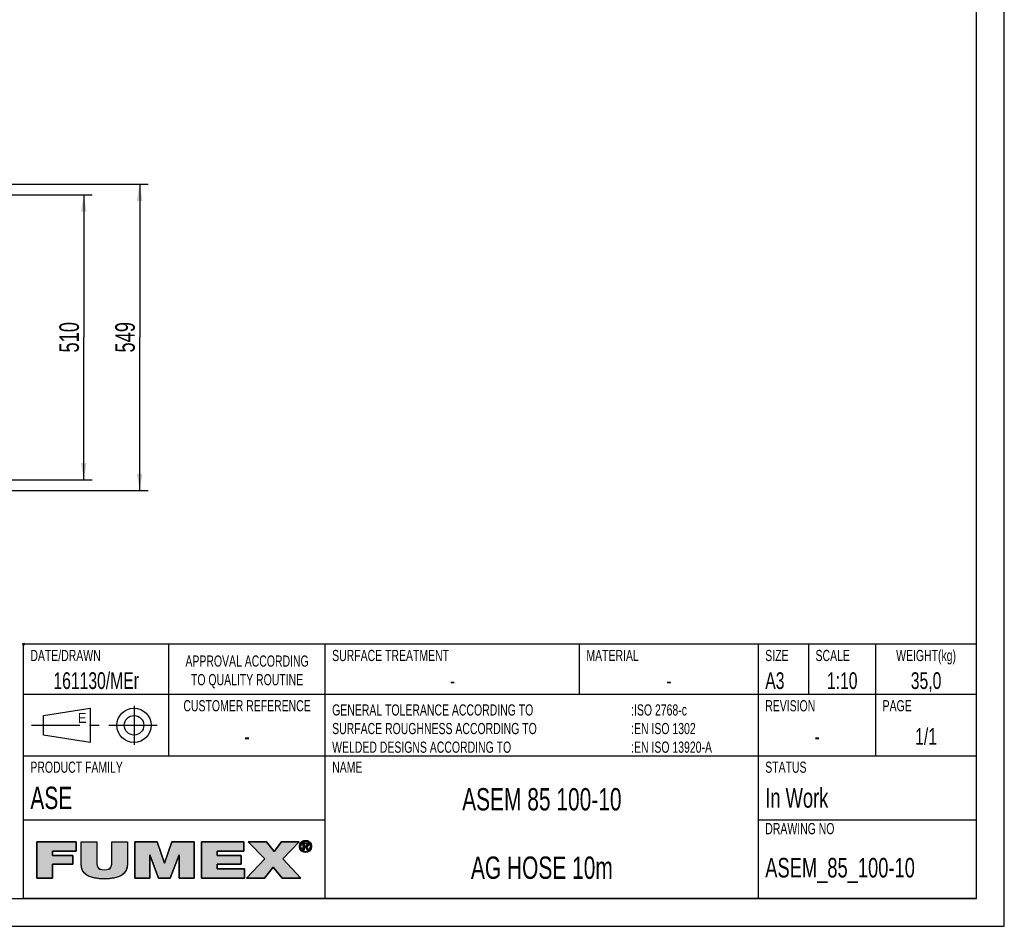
# Model space of a CAD drawing. Extents: x -23 to 420, y 0 to 444.
# Tile 10 of 18: x 244 to 420, y 0 to 162. Entities that reach past the tile are written whole.
import ezdxf

# ---------------------------------------------------------------- set-up
doc = ezdxf.new("R2010")
doc.units = 0
doc.header["$LTSCALE"] = 23.1
doc.linetypes.add('CENTER', pattern=[0.6, 0.375, -0.075, 0.075, -0.075])
doc.layers.get('0').update_dxf_attribs({"linetype": 'CONTINUOUS'})
for name, color, linetype in [('ASEM_85_100-10_DXF_DIMENSI', 7, 'CONTINUOUS'), ('ASEM_85_100-10_DXF_FORMAT', 7, 'CONTINUOUS'), ('ASEM_85_100-DXF_CONTINUOUS', 7, 'CONTINUOUS')]:
    doc.layers.add(name, color=color, linetype=linetype)
doc.styles.get("Standard").update_dxf_attribs({"font": 'txt', "width": 0.7})
doc.styles.add('TEXTSTYLE_2', font='txt', dxfattribs={"width": 0.7})
doc.styles.add('TEXTSTYLE_3', font='txt')
doc.dimstyles.new('DIMSTYLE_2', dxfattribs={"dimtxt": 3.5, "dimasz": 3, "dimexe": 1.5, "dimexo": 1, "dimgap": 0.875, "dimtad": 1, "dimdec": 3, "dimlfac": 10, "dimtxsty": 'STANDARD', "dimblk": '_ARROW_FILLED', "dimblk1": '_ARROW_FILLED', "dimblk2": '_ARROW_FILLED', "dimcen": 0.09, "dimazin": 3, "dimtp": 0.8, "dimtm": 0.8, "dimtfac": 1, "dimtdec": 3, "dimtofl": 0, "dimtmove": 0, "dimatfit": 3, "dimtolj": 1})
doc.dimstyles.new('DIMSTYLE_3', dxfattribs={"dimtxt": 3.5, "dimasz": 3, "dimexe": 1.5, "dimexo": 1, "dimgap": 0.875, "dimtad": 1, "dimdec": 0, "dimlfac": 10, "dimtxsty": 'STANDARD', "dimblk": '_ARROW_FILLED', "dimblk1": '_ARROW_FILLED', "dimblk2": '_ARROW_FILLED', "dimcen": 0.09, "dimazin": 3, "dimtp": 0.8, "dimtm": 0.8, "dimtfac": 1, "dimtdec": 0, "dimtofl": 0, "dimtmove": 0, "dimatfit": 3, "dimtolj": 1})

# ---------------------------------------------------------------- blocks, each defined once
blk = doc.blocks.new('BLOCK_2_BL1', base_point=(271.47, 11.94))
at = {"layer": 'ASEM_85_100-10_DXF_FORMAT', "linetype": 'CONTINUOUS'}
for points in [[(249.69, 8.65), (246.89, 8.65), (246.89, 15.14), (253.91, 15.14), (253.91, 13.48), (249.69, 13.48), (249.69, 12.67), (253.32, 12.67), (253.32, 11.12), (249.69, 11.12)], [(263.1, 15.14), (263.1, 11.16), (263.06, 10.66), (262.95, 10.23), (262.77, 9.85), (262.52, 9.52), (262.19, 9.24), (261.79, 8.99), (261.28, 8.79), (260.65, 8.63), (259.88, 8.53), (258.96, 8.5), (258.04, 8.53), (257.27, 8.63), (256.64, 8.79), (256.13, 8.99), (255.72, 9.24), (255.39, 9.53), (255.14, 9.86), (254.96, 10.23), (254.85, 10.66), (254.81, 11.16), (254.81, 15.14), (257.61, 15.14), (257.61, 11.61), (257.62, 11.18), (257.68, 10.85), (257.79, 10.6), (257.96, 10.4), (258.19, 10.25), (258.53, 10.15), (258.97, 10.11), (259.41, 10.15), (259.73, 10.25), (259.97, 10.4), (260.13, 10.6), (260.23, 10.86), (260.29, 11.19), (260.3, 11.61), (260.3, 15.14)], [(267.08, 8.65), (264.43, 8.65), (264.43, 15.14), (268.41, 15.14), (269.71, 11.32), (269.74, 11.32), (271.04, 15.14), (275.02, 15.14), (275.02, 8.65), (272.37, 8.65), (272.37, 12.82), (272.35, 12.82), (270.77, 8.65), (268.68, 8.65), (267.1, 12.82), (267.08, 12.82)], [(284.04, 8.65), (276.37, 8.65), (276.37, 15.14), (283.9, 15.14), (283.9, 13.48), (279.17, 13.48), (279.17, 12.67), (283.46, 12.67), (283.46, 11.12), (279.17, 11.12), (279.17, 10.31), (284.04, 10.31)], [(287.6, 8.65), (284.39, 8.65), (287.68, 12.11), (284.68, 15.14), (287.97, 15.14), (289.34, 13.38), (290.69, 15.14), (293.8, 15.14), (290.89, 12.09), (294.13, 8.65), (290.76, 8.65), (289.2, 10.59)], [(294.32, 14.93), (294.24, 14.82), (294.17, 14.71), (294.13, 14.58), (294.1, 14.45), (294.09, 14.31), (293.88, 14.15), (293.87, 14.31), (293.88, 14.48), (293.92, 14.63), (293.98, 14.78), (294.06, 14.92), (294.36, 14.97)], [(294.1, 14.17), (294.13, 14.04), (294.17, 13.91), (294.24, 13.8), (294.32, 13.7), (294.16, 13.58), (294.06, 13.71), (293.98, 13.84), (293.92, 13.99), (293.88, 14.15), (294.09, 14.31)], [(294.47, 15.06), (294.36, 14.97), (294.06, 14.92), (294.16, 15.04), (294.58, 15.12)], [(294.7, 15.17), (294.58, 15.12), (294.16, 15.04), (294.27, 15.15), (294.83, 15.2)], [(294.96, 15.21), (294.83, 15.2), (294.27, 15.15), (294.34, 15.2), (295.44, 15.28), (295.58, 15.2), (295.65, 15.15), (295.76, 15.04), (295.86, 14.92), (295.94, 14.78), (296, 14.63), (296.04, 14.48), (296.05, 14.31), (296.04, 14.15), (296, 13.99), (295.94, 13.84), (295.86, 13.71), (295.76, 13.58), (295.65, 13.47), (295.58, 13.42), (295.44, 13.34), (295.29, 13.28), (295.13, 13.25), (294.8, 13.25), (294.64, 13.28), (294.48, 13.34), (294.41, 13.38), (294.96, 13.42), (295.1, 13.43), (295.22, 13.45), (295.35, 13.5), (295.46, 13.57), (295.56, 13.65), (295.6, 13.7), (295.68, 13.8), (295.75, 13.91), (295.79, 14.04), (295.82, 14.17), (295.83, 14.31), (295.82, 14.45), (295.79, 14.58), (295.75, 14.71), (295.68, 14.82), (295.6, 14.93), (295.56, 14.97), (295.46, 15.05), (295.34, 15.12), (295.22, 15.17), (295.1, 15.2)], [(294.96, 15.39), (295.13, 15.37), (295.29, 15.34), (295.44, 15.28), (294.34, 15.2), (294.48, 15.28), (294.64, 15.34), (294.8, 15.37)], [(294.74, 14.77), (294.55, 13.69), (294.55, 14.93), (295.02, 14.93), (295.02, 14.93), (295.13, 14.92), (295.21, 14.91), (295.28, 14.89), (295.33, 14.86), (295.38, 14.82), (295.4, 14.8), (295.41, 14.77), (295.44, 14.72), (295.45, 14.66), (295.46, 14.58), (295.45, 14.5), (295.43, 14.44), (295.41, 14.39), (295.09, 14.39), (295.13, 14.4), (295.16, 14.41), (295.19, 14.43), (295.21, 14.44), (295.23, 14.46), (295.24, 14.49), (295.25, 14.52), (295.26, 14.55), (295.26, 14.59), (295.26, 14.62), (295.25, 14.65), (295.24, 14.68), (295.23, 14.7), (295.21, 14.72), (295.18, 14.73), (295.15, 14.75), (295.12, 14.76), (295.08, 14.77), (295.03, 14.77), (294.99, 14.77), (294.86, 14.77)], [(294.96, 14.39), (294.98, 14.39), (295.04, 14.39), (295.09, 14.39), (295.41, 14.39), (294.74, 14.23), (294.74, 13.69), (294.55, 13.69), (294.74, 14.77), (294.74, 14.58), (294.74, 14.39), (294.85, 14.39)], [(295.14, 14.24), (295.49, 13.69), (295.28, 13.69), (294.95, 14.23), (294.74, 14.23), (295.41, 14.39), (295.37, 14.34), (295.33, 14.3), (295.27, 14.27), (295.21, 14.25)], [(294.36, 13.65), (294.46, 13.57), (294.27, 13.47), (294.16, 13.58), (294.32, 13.7)], [(294.58, 13.5), (294.7, 13.45), (294.41, 13.38), (294.27, 13.47), (294.46, 13.57)]]:
    blk.add_hatch(color=7, dxfattribs=at).paths.add_polyline_path(points)
at = {"layer": 'ASEM_85_100-10_DXF_FORMAT', "color": 7, "linetype": 'CONTINUOUS'}
for p, q in [((253.91, 15.14), (246.89, 15.14)), ((246.89, 15.14), (246.89, 8.65)), ((253.91, 15.14), (246.89, 15.14)), ((246.89, 15.14), (246.89, 8.65)), ((253.91, 13.48), (253.91, 15.14)), ((253.91, 13.48), (253.91, 15.14)), ((268.41, 15.14), (264.43, 15.14)), ((264.43, 15.14), (264.43, 8.65)), ((268.41, 15.14), (264.43, 15.14)), ((264.43, 15.14), (264.43, 8.65)), ((269.71, 11.32), (268.41, 15.14)), ((269.71, 11.32), (268.41, 15.14)), ((271.04, 15.14), (269.74, 11.32)), ((271.04, 15.14), (269.74, 11.32)), ((275.02, 15.14), (271.04, 15.14)), ((275.02, 15.14), (271.04, 15.14)), ((275.02, 8.65), (275.02, 15.14)), ((275.02, 8.65), (275.02, 15.14)), ((283.9, 15.14), (276.37, 15.14)), ((276.37, 15.14), (276.37, 8.65)), ((283.9, 15.14), (276.37, 15.14)), ((276.37, 15.14), (276.37, 8.65)), ((283.9, 13.48), (283.9, 15.14)), ((283.9, 13.48), (283.9, 15.14)), ((287.97, 15.14), (284.68, 15.14)), ((284.68, 15.14), (287.68, 12.11)), ((287.97, 15.14), (284.68, 15.14)), ((284.68, 15.14), (287.68, 12.11)), ((289.34, 13.38), (287.97, 15.14)), ((289.34, 13.38), (287.97, 15.14)), ((290.69, 15.14), (289.34, 13.38)), ((290.69, 15.14), (289.34, 13.38)), ((293.8, 15.14), (290.69, 15.14)), ((293.8, 15.14), (290.69, 15.14)), ((290.89, 12.09), (293.8, 15.14)), ((290.89, 12.09), (293.8, 15.14)), ((249.69, 12.67), (249.69, 13.48)), ((249.69, 13.48), (253.91, 13.48)), ((249.69, 12.67), (249.69, 13.48)), ((249.69, 13.48), (253.91, 13.48)), ((253.32, 12.67), (249.69, 12.67)), ((253.32, 12.67), (249.69, 12.67)), ((253.32, 11.12), (253.32, 12.67)), ((253.32, 11.12), (253.32, 12.67)), ((267.08, 8.65), (267.08, 12.82)), ((267.08, 12.82), (267.1, 12.82)), ((267.08, 8.65), (267.08, 12.82)), ((267.08, 12.82), (267.1, 12.82)), ((267.1, 12.82), (268.68, 8.65)), ((267.1, 12.82), (268.68, 8.65)), ((270.77, 8.65), (272.35, 12.82)), ((270.77, 8.65), (272.35, 12.82)), ((272.35, 12.82), (272.37, 12.82)), ((272.35, 12.82), (272.37, 12.82)), ((272.37, 12.82), (272.37, 8.65)), ((272.37, 12.82), (272.37, 8.65)), ((279.17, 12.67), (279.17, 13.48)), ((279.17, 13.48), (283.9, 13.48)), ((279.17, 12.67), (279.17, 13.48)), ((279.17, 13.48), (283.9, 13.48)), ((283.46, 12.67), (279.17, 12.67)), ((283.46, 12.67), (279.17, 12.67)), ((283.46, 11.12), (283.46, 12.67)), ((283.46, 11.12), (283.46, 12.67)), ((249.69, 8.65), (249.69, 11.12)), ((249.69, 11.12), (253.32, 11.12)), ((249.69, 8.65), (249.69, 11.12)), ((249.69, 11.12), (253.32, 11.12)), ((269.74, 11.32), (269.71, 11.32)), ((269.74, 11.32), (269.71, 11.32)), ((279.17, 10.31), (279.17, 11.12)), ((279.17, 11.12), (283.46, 11.12)), ((279.17, 10.31), (279.17, 11.12)), ((279.17, 11.12), (283.46, 11.12)), ((287.68, 12.11), (284.39, 8.65)), ((287.68, 12.11), (284.39, 8.65)), ((287.6, 8.65), (289.2, 10.59)), ((287.6, 8.65), (289.2, 10.59)), ((289.2, 10.59), (290.76, 8.65)), ((289.2, 10.59), (290.76, 8.65)), ((294.13, 8.65), (290.89, 12.09)), ((294.13, 8.65), (290.89, 12.09)), ((284.04, 10.31), (279.17, 10.31)), ((284.04, 10.31), (279.17, 10.31)), ((284.04, 8.65), (284.04, 10.31)), ((284.04, 8.65), (284.04, 10.31)), ((246.89, 8.65), (249.69, 8.65)), ((246.89, 8.65), (249.69, 8.65)), ((264.43, 8.65), (267.08, 8.65)), ((264.43, 8.65), (267.08, 8.65)), ((268.68, 8.65), (270.77, 8.65)), ((268.68, 8.65), (270.77, 8.65)), ((272.37, 8.65), (275.02, 8.65)), ((272.37, 8.65), (275.02, 8.65)), ((276.37, 8.65), (284.04, 8.65)), ((276.37, 8.65), (284.04, 8.65)), ((284.39, 8.65), (287.6, 8.65)), ((284.39, 8.65), (287.6, 8.65)), ((290.76, 8.65), (294.13, 8.65)), ((290.76, 8.65), (294.13, 8.65))]:
    blk.add_line(p, q, dxfattribs=at)
for points in [[(249.69, 8.65), (246.89, 8.65), (246.89, 15.14), (253.91, 15.14), (253.91, 13.48), (249.69, 13.48), (249.69, 12.67), (253.32, 12.67), (253.32, 11.12), (249.69, 11.12), (249.69, 8.65)], [(263.1, 15.14), (263.1, 11.16), (263.06, 10.66), (262.95, 10.23), (262.77, 9.85), (262.52, 9.52), (262.19, 9.24), (261.79, 8.99), (261.28, 8.79), (260.65, 8.63), (259.88, 8.53), (258.96, 8.5), (258.04, 8.53), (257.27, 8.63), (256.64, 8.79), (256.13, 8.99), (255.72, 9.24), (255.39, 9.53), (255.14, 9.86), (254.96, 10.23), (254.85, 10.66), (254.81, 11.16), (254.81, 15.14), (257.61, 15.14), (257.61, 11.61), (257.62, 11.18), (257.68, 10.85), (257.79, 10.6), (257.96, 10.4), (258.19, 10.25), (258.53, 10.15), (258.97, 10.11), (259.41, 10.15), (259.73, 10.25), (259.97, 10.4), (260.13, 10.6), (260.23, 10.86), (260.29, 11.19), (260.3, 11.61), (260.3, 15.14), (263.1, 15.14)], [(267.08, 8.65), (264.43, 8.65), (264.43, 15.14), (268.41, 15.14), (269.71, 11.32), (269.74, 11.32), (271.04, 15.14), (275.02, 15.14), (275.02, 8.65), (272.37, 8.65), (272.37, 12.82), (272.35, 12.82), (270.77, 8.65), (268.68, 8.65), (267.1, 12.82), (267.08, 12.82), (267.08, 8.65)], [(284.04, 8.65), (276.37, 8.65), (276.37, 15.14), (283.9, 15.14), (283.9, 13.48), (279.17, 13.48), (279.17, 12.67), (283.46, 12.67), (283.46, 11.12), (279.17, 11.12), (279.17, 10.31), (284.04, 10.31), (284.04, 8.65)], [(287.6, 8.65), (284.39, 8.65), (287.68, 12.11), (284.68, 15.14), (287.97, 15.14), (289.34, 13.38), (290.69, 15.14), (293.8, 15.14), (290.89, 12.09), (294.13, 8.65), (290.76, 8.65), (289.2, 10.59), (287.6, 8.65)], [(294.32, 14.93), (294.24, 14.82), (294.17, 14.71), (294.13, 14.58), (294.1, 14.45), (294.09, 14.31), (293.88, 14.15), (293.87, 14.31), (293.88, 14.48), (293.92, 14.63), (293.98, 14.78), (294.06, 14.92), (294.36, 14.97), (294.32, 14.93)], [(294.1, 14.17), (294.13, 14.04), (294.17, 13.91), (294.24, 13.8), (294.32, 13.7), (294.16, 13.58), (294.06, 13.71), (293.98, 13.84), (293.92, 13.99), (293.88, 14.15), (294.09, 14.31), (294.1, 14.17)], [(294.47, 15.06), (294.36, 14.97), (294.06, 14.92), (294.16, 15.04), (294.58, 15.12), (294.47, 15.06)], [(294.7, 15.17), (294.58, 15.12), (294.16, 15.04), (294.27, 15.15), (294.83, 15.2), (294.7, 15.17)], [(294.96, 15.21), (294.83, 15.2), (294.27, 15.15), (294.34, 15.2), (295.44, 15.28), (295.58, 15.2), (295.65, 15.15), (295.76, 15.04), (295.86, 14.92), (295.94, 14.78), (296, 14.63), (296.04, 14.48), (296.05, 14.31), (296.04, 14.15), (296, 13.99), (295.94, 13.84), (295.86, 13.71), (295.76, 13.58), (295.65, 13.47), (295.58, 13.42), (295.44, 13.34), (295.29, 13.28), (295.13, 13.25), (294.8, 13.25), (294.64, 13.28), (294.48, 13.34), (294.41, 13.38), (294.96, 13.42), (295.1, 13.43), (295.22, 13.45), (295.35, 13.5), (295.46, 13.57), (295.56, 13.65), (295.6, 13.7), (295.68, 13.8), (295.75, 13.91), (295.79, 14.04), (295.82, 14.17), (295.83, 14.31), (295.82, 14.45), (295.79, 14.58), (295.75, 14.71), (295.68, 14.82), (295.6, 14.93), (295.56, 14.97), (295.46, 15.05), (295.34, 15.12), (295.22, 15.17), (295.1, 15.2), (294.96, 15.21)], [(294.96, 15.39), (295.13, 15.37), (295.29, 15.34), (295.44, 15.28), (294.34, 15.2), (294.48, 15.28), (294.64, 15.34), (294.8, 15.37), (294.96, 15.39)], [(294.74, 14.77), (294.55, 13.69), (294.55, 14.93), (295.02, 14.93), (295.02, 14.93), (295.13, 14.92), (295.21, 14.91), (295.28, 14.89), (295.33, 14.86), (295.38, 14.82), (295.4, 14.8), (295.41, 14.77), (295.44, 14.72), (295.45, 14.66), (295.46, 14.58), (295.45, 14.5), (295.43, 14.44), (295.41, 14.39), (295.09, 14.39), (295.13, 14.4), (295.16, 14.41), (295.19, 14.43), (295.21, 14.44), (295.23, 14.46), (295.24, 14.49), (295.25, 14.52), (295.26, 14.55), (295.26, 14.59), (295.26, 14.62), (295.25, 14.65), (295.24, 14.68), (295.23, 14.7), (295.21, 14.72), (295.18, 14.73), (295.15, 14.75), (295.12, 14.76), (295.08, 14.77), (295.03, 14.77), (294.99, 14.77), (294.86, 14.77), (294.74, 14.77)], [(294.96, 14.39), (294.98, 14.39), (295.04, 14.39), (295.09, 14.39), (295.41, 14.39), (294.74, 14.23), (294.74, 13.69), (294.55, 13.69), (294.74, 14.77), (294.74, 14.58), (294.74, 14.39), (294.85, 14.39), (294.96, 14.39)], [(295.14, 14.24), (295.49, 13.69), (295.28, 13.69), (294.95, 14.23), (294.74, 14.23), (295.41, 14.39), (295.37, 14.34), (295.33, 14.3), (295.27, 14.27), (295.21, 14.25), (295.14, 14.24)], [(294.36, 13.65), (294.46, 13.57), (294.27, 13.47), (294.16, 13.58), (294.32, 13.7), (294.36, 13.65)], [(294.58, 13.5), (294.7, 13.45), (294.41, 13.38), (294.27, 13.47), (294.46, 13.57), (294.58, 13.5)]]:
    blk.add_lwpolyline(points, dxfattribs=at)
for points, knots in [([(263.1, 15.14), (263.1, 15.14), (260.3, 15.14), (260.3, 15.14), (260.3, 15.14), (260.3, 11.61), (260.3, 11.61), (260.3, 10.94), (260.3, 10.11), (258.97, 10.11), (257.61, 10.11), (257.61, 10.94), (257.61, 11.61), (257.61, 11.61), (257.61, 15.14), (257.61, 15.14), (257.61, 15.14), (254.81, 15.14), (254.81, 15.14), (254.81, 15.14), (254.81, 11.16), (254.81, 11.16), (254.81, 9.36), (256.19, 8.5), (258.96, 8.5), (261.74, 8.5), (263.1, 9.36), (263.1, 11.16), (263.1, 11.16), (263.1, 15.14), (263.1, 15.14)], [0, 0, 0, 0, 1, 1, 1, 2, 2, 2, 3, 3, 3, 4, 4, 4, 5, 5, 5, 6, 6, 6, 7, 7, 7, 8, 8, 8, 9, 9, 9, 10, 10, 10, 10]), ([(263.1, 15.14), (263.1, 15.14), (260.3, 15.14), (260.3, 15.14), (260.3, 15.14), (260.3, 11.61), (260.3, 11.61), (260.3, 10.94), (260.3, 10.11), (258.97, 10.11), (257.61, 10.11), (257.61, 10.94), (257.61, 11.61), (257.61, 11.61), (257.61, 15.14), (257.61, 15.14), (257.61, 15.14), (254.81, 15.14), (254.81, 15.14), (254.81, 15.14), (254.81, 11.16), (254.81, 11.16), (254.81, 9.36), (256.19, 8.5), (258.96, 8.5), (261.74, 8.5), (263.1, 9.36), (263.1, 11.16), (263.1, 11.16), (263.1, 15.14), (263.1, 15.14)], [0, 0, 0, 0, 1, 1, 1, 2, 2, 2, 3, 3, 3, 4, 4, 4, 5, 5, 5, 6, 6, 6, 7, 7, 7, 8, 8, 8, 9, 9, 9, 10, 10, 10, 10]), ([(294.96, 13.24), (295.55, 13.24), (296.05, 13.69), (296.05, 14.31), (296.05, 14.93), (295.55, 15.39), (294.96, 15.39), (294.37, 15.39), (293.87, 14.93), (293.87, 14.31), (293.87, 13.69), (294.37, 13.24), (294.96, 13.24)], [0, 0, 0, 0, 1, 1, 1, 2, 2, 2, 3, 3, 3, 4, 4, 4, 4]), ([(294.96, 13.24), (295.55, 13.24), (296.05, 13.69), (296.05, 14.31), (296.05, 14.93), (295.55, 15.39), (294.96, 15.39), (294.37, 15.39), (293.87, 14.93), (293.87, 14.31), (293.87, 13.69), (294.37, 13.24), (294.96, 13.24)], [0, 0, 0, 0, 1, 1, 1, 2, 2, 2, 3, 3, 3, 4, 4, 4, 4]), ([(294.09, 14.31), (294.09, 14.82), (294.47, 15.21), (294.96, 15.21), (295.45, 15.21), (295.83, 14.82), (295.83, 14.31), (295.83, 13.8), (295.45, 13.42), (294.96, 13.42), (294.47, 13.42), (294.09, 13.8), (294.09, 14.31)], [0, 0, 0, 0, 1, 1, 1, 2, 2, 2, 3, 3, 3, 4, 4, 4, 4]), ([(294.09, 14.31), (294.09, 14.82), (294.47, 15.21), (294.96, 15.21), (295.45, 15.21), (295.83, 14.82), (295.83, 14.31), (295.83, 13.8), (295.45, 13.42), (294.96, 13.42), (294.47, 13.42), (294.09, 13.8), (294.09, 14.31)], [0, 0, 0, 0, 1, 1, 1, 2, 2, 2, 3, 3, 3, 4, 4, 4, 4]), ([(294.74, 14.23), (294.74, 14.23), (294.95, 14.23), (294.95, 14.23), (294.95, 14.23), (295.28, 13.69), (295.28, 13.69), (295.28, 13.69), (295.49, 13.69), (295.49, 13.69), (295.49, 13.69), (295.14, 14.24), (295.14, 14.24), (295.32, 14.26), (295.46, 14.36), (295.46, 14.58), (295.46, 14.82), (295.31, 14.93), (295.02, 14.93), (295.02, 14.93), (294.55, 14.93), (294.55, 14.93), (294.55, 14.93), (294.55, 13.69), (294.55, 13.69), (294.55, 13.69), (294.74, 13.69), (294.74, 13.69), (294.74, 13.69), (294.74, 14.23), (294.74, 14.23)], [0, 0, 0, 0, 1, 1, 1, 2, 2, 2, 3, 3, 3, 4, 4, 4, 5, 5, 5, 6, 6, 6, 7, 7, 7, 8, 8, 8, 9, 9, 9, 10, 10, 10, 10]), ([(294.74, 14.23), (294.74, 14.23), (294.95, 14.23), (294.95, 14.23), (294.95, 14.23), (295.28, 13.69), (295.28, 13.69), (295.28, 13.69), (295.49, 13.69), (295.49, 13.69), (295.49, 13.69), (295.14, 14.24), (295.14, 14.24), (295.32, 14.26), (295.46, 14.36), (295.46, 14.58), (295.46, 14.82), (295.31, 14.93), (295.02, 14.93), (295.02, 14.93), (294.55, 14.93), (294.55, 14.93), (294.55, 14.93), (294.55, 13.69), (294.55, 13.69), (294.55, 13.69), (294.74, 13.69), (294.74, 13.69), (294.74, 13.69), (294.74, 14.23), (294.74, 14.23)], [0, 0, 0, 0, 1, 1, 1, 2, 2, 2, 3, 3, 3, 4, 4, 4, 5, 5, 5, 6, 6, 6, 7, 7, 7, 8, 8, 8, 9, 9, 9, 10, 10, 10, 10]), ([(294.74, 14.39), (294.74, 14.39), (294.74, 14.77), (294.74, 14.77), (294.74, 14.77), (294.99, 14.77), (294.99, 14.77), (295.12, 14.77), (295.26, 14.74), (295.26, 14.59), (295.26, 14.4), (295.12, 14.39), (294.96, 14.39), (294.96, 14.39), (294.74, 14.39), (294.74, 14.39)], [0, 0, 0, 0, 1, 1, 1, 2, 2, 2, 3, 3, 3, 4, 4, 4, 5, 5, 5, 5]), ([(294.74, 14.39), (294.74, 14.39), (294.74, 14.77), (294.74, 14.77), (294.74, 14.77), (294.99, 14.77), (294.99, 14.77), (295.12, 14.77), (295.26, 14.74), (295.26, 14.59), (295.26, 14.4), (295.12, 14.39), (294.96, 14.39), (294.96, 14.39), (294.74, 14.39), (294.74, 14.39)], [0, 0, 0, 0, 1, 1, 1, 2, 2, 2, 3, 3, 3, 4, 4, 4, 5, 5, 5, 5])]:
    blk.add_open_spline(points, degree=3, knots=knots, dxfattribs=at)
for points in [[(294.96, 13.42), (294.41, 13.38), (294.83, 13.43), (294.7, 13.45)], [(294.96, 13.24), (294.8, 13.25), (295.13, 13.25)]]:
    blk.add_solid(points, dxfattribs=at)
blk = doc.blocks.new('_ARROW_FILLED')
at = {"color": 0, "linetype": 'BYBLOCK'}
blk.add_solid([(0, 0), (-1, 0.167), (-1, -0.167)], dxfattribs=at)
blk = doc.blocks.new('*D3')
at = {"layer": 'ASEM_85_100-10_DXF_DIMENSI', "color": 2, "linetype": 'CONTINUOUS'}
for p, q in [((235.6, 132.91), (266.78, 132.91)), ((265.28, 132.91), (265.28, 105.48)), ((265.28, 78.06), (265.28, 105.48)), ((236.91, 78.06), (266.78, 78.06))]:
    blk.add_line(p, q, dxfattribs=at)
at = {"layer": 'ASEM_85_100-10_DXF_DIMENSI', "color": 2, "linetype": 'CONTINUOUS', "xscale": 3, "yscale": 3, "zscale": 3}
for p, rotation in [((265.28, 132.91), 90), ((265.28, 78.06), 270)]:
    blk.add_blockref('_ARROW_FILLED', p, dxfattribs=dict(at, rotation=rotation))
at = {"layer": 'ASEM_85_100-10_DXF_DIMENSI', "color": 2, "linetype": 'CONTINUOUS', "insert": (260.91, 105.48), "char_height": 3.5, "width": 12, "attachment_point": 2, "rotation": 90}
blk.add_mtext('549', dxfattribs=at)
blk = doc.blocks.new('*D4')
at = {"layer": 'ASEM_85_100-10_DXF_DIMENSI', "color": 2, "linetype": 'CONTINUOUS'}
for p, q in [((236.7, 130.98), (256.78, 130.98)), ((255.28, 130.98), (255.28, 105.48)), ((255.28, 79.98), (255.28, 105.48)), ((236.7, 79.98), (256.78, 79.98))]:
    blk.add_line(p, q, dxfattribs=at)
at = {"layer": 'ASEM_85_100-10_DXF_DIMENSI', "color": 2, "linetype": 'CONTINUOUS', "xscale": 3, "yscale": 3, "zscale": 3}
for p, rotation in [((255.28, 130.98), 90), ((255.28, 79.98), 270)]:
    blk.add_blockref('_ARROW_FILLED', p, dxfattribs=dict(at, rotation=rotation))
at = {"layer": 'ASEM_85_100-10_DXF_DIMENSI', "color": 2, "linetype": 'CONTINUOUS', "insert": (250.91, 105.48), "char_height": 3.5, "width": 10.875, "attachment_point": 2, "rotation": 90}
blk.add_mtext('510', dxfattribs=at)
blk = doc.blocks.new('VYPLACERING_BL2', base_point=(257.5, 36))
at = {"layer": 'ASEM_85_100-DXF_CONTINUOUS', "color": 7, "linetype": 'CONTINUOUS'}
for p, q in [((248.09, 37.75), (256.4, 39.06)), ((256.4, 39.06), (256.4, 32.94)), ((248.09, 34.25), (248.09, 37.75)), ((256.4, 32.94), (248.09, 34.25))]:
    blk.add_line(p, q, dxfattribs=at)
at = {"layer": 'ASEM_85_100-DXF_CONTINUOUS', "color": 7, "linetype": 'CENTER'}
for p, q in [((264.28, 39.5), (264.28, 32.5)), ((245.9, 36), (269.09, 36))]:
    blk.add_line(p, q, dxfattribs=at)
at = {"layer": 'ASEM_85_100-DXF_CONTINUOUS', "color": 7, "linetype": 'CONTINUOUS'}
for radius in [3.06, 1.75]:
    blk.add_circle((264.28, 36), radius, dxfattribs=at)

msp = doc.modelspace()

# ---------------------------------------------------------------- linework, layer by layer
at = {"layer": 'ASEM_85_100-10_DXF_FORMAT', "color": 7, "linetype": 'CONTINUOUS'}
for p, q in [((419.99842, -0.00152), (419.99842, 296.99848)), ((414.99842, 4.99848), (414.99842, 291.99848)), ((244.65469, 50.34226), (244.34219, 50.65476)), ((244.65469, 50.65476), (244.34219, 50.34226)), ((414.99842, 50.49848), (244.49842, 50.49848)), ((244.49842, 4.99848), (244.49842, 50.49848)), ((270.49842, 30.49848), (270.49842, 50.49848)), ((298.49842, 4.99848), (298.49842, 50.49848)), ((343.99842, 41.49848), (343.99842, 50.49848)), ((375.99842, 4.99848), (375.99842, 50.49848)), ((384.99842, 41.49848), (384.99842, 50.49848)), ((396.99842, 30.49848), (396.99842, 50.49848)), ((414.99842, 4.99848), (414.99842, 50.49848)), ((414.99842, 41.49848), (244.49842, 41.49848)), ((414.99842, 30.49848), (244.49842, 30.49848)), ((298.49842, 18.99848), (244.49842, 18.99848)), ((414.99842, 18.99848), (375.99842, 18.99848)), ((24.99842, 4.99848), (414.99842, 4.99848)), ((414.99842, 4.99848), (244.49842, 4.99848)), ((-0.00158, -0.00152), (419.99842, -0.00152))]:
    msp.add_line(p, q, dxfattribs=at)

# ---------------------------------------------------------------- block references
at = {"layer": 'ASEM_85_100-10_DXF_FORMAT', "color": 2, "linetype": 'CONTINUOUS'}
msp.add_blockref('BLOCK_2_BL1', (271.46701, 11.94061), dxfattribs=at)
at = {"layer": 'ASEM_85_100-DXF_CONTINUOUS', "color": 7, "linetype": 'CONTINUOUS'}
msp.add_blockref('VYPLACERING_BL2', (257.49842, 35.99848), dxfattribs=at)

# ---------------------------------------------------------------- texts
at = {"color": 7, "linetype": 'CONTINUOUS'}
for s, insert, char_height, width, attachment_point, style in [('DATE/DRAWN', (245.72342, 49.49848), 2, 14, 1, 'TEXTSTYLE_2'), ('SURFACE TREATMENT', (299.72342, 49.49848), 2, 23.8, 1, 'TEXTSTYLE_2'), ('MATERIAL', (345.22342, 49.49848), 2, 11.2, 1, 'TEXTSTYLE_2'), ('SIZE ', (377.22342, 49.49848), 2, 7, 1, 'TEXTSTYLE_2'), ('SCALE', (386.22342, 49.49848), 2, 7, 1, 'TEXTSTYLE_2'), ('WEIGHT(kg)', (405.99842, 49.49848), 2, 14, 2, 'TEXTSTYLE_2'), ('APPROVAL ACCORDING\\PTO QUALITY ROUTINE', (284.49842, 48.49848), 2, 25.2, 2, 'TEXTSTYLE_2'), ('CUSTOMER REFERENCE', (284.49842, 40.49848), 2, 25.2, 2, 'TEXTSTYLE_2'), ('REVISION', (377.22342, 40.49848), 2, 11.2, 1, 'TEXTSTYLE_2'), ('PAGE', (398.22342, 40.49848), 2, 5.6, 1, 'TEXTSTYLE_2'), ('E', (254.21717, 38.18598), 1.75, 1.75, 1, 'TEXTSTYLE_3')]:
    msp.add_mtext(s, dxfattribs=dict(at, insert=insert, char_height=char_height, width=width, attachment_point=attachment_point, style=style))
at = {"color": 7, "linetype": 'CONTINUOUS', "char_height": 3}
for s, insert, width, attachment_point in [('161130/MEr', (257.49842, 45.49848), 32.25, 2), ('A3 ', (377.22342, 45.49848), 11.4642857, 1), ('1:10', (390.99842, 45.49848), 11.1428571, 2), ('35,0', (405.99842, 45.49848), 13.3928571, 2), ('-', (321.24842, 45.49848), 4.0714286, 2), ('-', (359.99842, 45.49848), 4.0714286, 2)]:
    msp.add_mtext(s, dxfattribs=dict(at, insert=insert, width=width, attachment_point=attachment_point))
at = {"layer": 'ASEM_85_100-10_DXF_FORMAT', "color": 7, "linetype": 'CONTINUOUS', "char_height": 2, "attachment_point": 1, "style": 'TEXTSTYLE_2'}
for s, insert, width in [('GENERAL TOLERANCE ACCORDING TO\\PSURFACE ROUGHNESS ACCORDING TO\\PWELDED DESIGNS ACCORDING TO\\P ', (299.72342, 39.74848), 42), (':ISO 2768-c\\P:EN ISO 1302\\P:EN ISO 13920-A ', (353.22342, 39.74848), 22.4), ('PRODUCT FAMILY', (245.72342, 29.49848), 19.6), ('NAME ', (299.72342, 29.49848), 7), ('STATUS ', (377.22342, 29.49848), 9.8), ('DRAWING NO', (377.22342, 18.49848), 14)]:
    msp.add_mtext(s, dxfattribs=dict(at, insert=insert, width=width))
at = {"layer": 'ASEM_85_100-10_DXF_FORMAT', "color": 7, "linetype": 'CONTINUOUS'}
for s, insert, char_height, width, attachment_point in [('1/1', (405.99842, 35.49848), 3, 9.4285714, 2), ('-', (284.49842, 35.49848), 3, 4.0714286, 2), ('- ', (386.49842, 35.49848), 3, 7.6071429, 2), ('ASE', (245.72342, 24.99848), 4, 15.2857143, 1), ('ASEM 85 100-10', (337.24842, 24.74848), 4, 64.1428571, 2), ('In Work  ', (377.22342, 24.74848), 3.5, 38.5, 1), ('AG HOSE 10m', (337.24842, 12.49848), 4, 52.5714286, 2), ('ASEM_85_100-10', (377.22342, 12.24848), 3.5, 56.125, 1)]:
    msp.add_mtext(s, dxfattribs=dict(at, insert=insert, char_height=char_height, width=width, attachment_point=attachment_point))

# ---------------------------------------------------------------- dimensions: what is measured, and where the dimension line sits
at = {"layer": 'ASEM_85_100-10_DXF_DIMENSI', "color": 2, "linetype": 'CONTINUOUS'}
for base, p1, p2, angle, dimstyle, picture, middle in [((265.28066, 132.9111), (235.90792, 78.05779), (234.60066, 132.9111), 90, 'DIMSTYLE_3', '*D3', (265.28066, 104.98445)), ((255.28066, 79.98445), (235.70067, 130.98445), (235.70067, 79.98445), 270, 'DIMSTYLE_2', '*D4', (255.28066, 104.98445))]:
    dim = msp.add_linear_dim(base=base, p1=p1, p2=p2, angle=angle, dimstyle=dimstyle, dxfattribs=at)
    dim.commit()
    dim.dimension.update_dxf_attribs({"geometry": picture, "text_midpoint": middle, "dimtype": 160})

doc.saveas('drawing.dxf')
